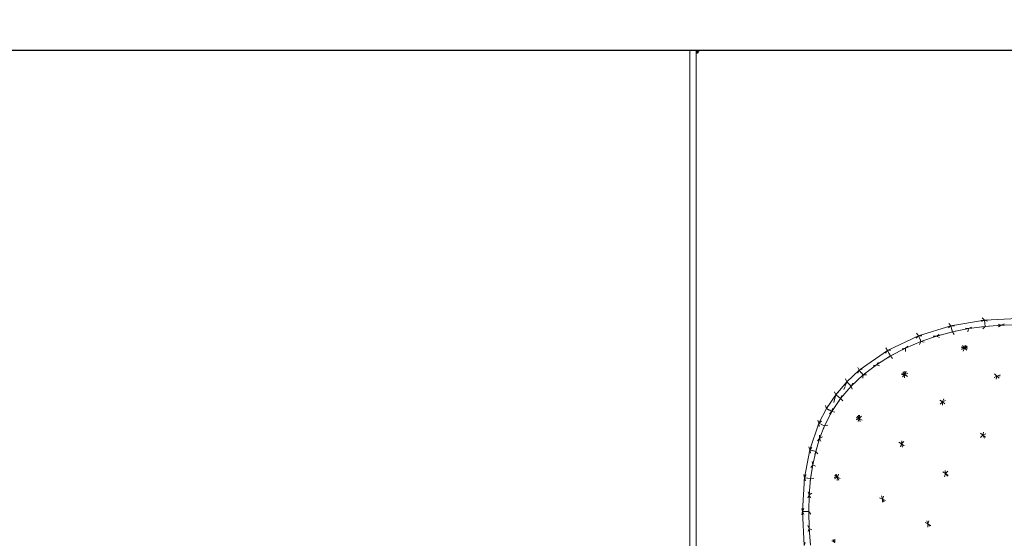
# Model space of a CAD drawing. Header units: millimetres. Extents: x 1700 to 4670, y 990 to 3874.
# Tile 57 of 110: x 3180 to 3210, y 1843 to 1859. Entities that reach past the tile are written whole.
import ezdxf

# ---------------------------------------------------------------- set-up
doc = ezdxf.new("R2010")
doc.units = ezdxf.units.MM
doc.linetypes.add('Wipeout_Contour', pattern=[1000, 0, -1000])
for name, color, linetype in [('Nowe_210-A Pomieszczenia', 7, 'Continuous'), ('Nowe_320-W Umeblowanie', 252, 'Continuous'), ('Nowe_420-K Ściany', 7, 'Continuous')]:
    doc.layers.add(name, color=color, linetype=linetype)
doc.layers.add('Nowe_320-W Umeblowanie_Nr_pióra__2', color=252, linetype='Continuous', lineweight=13)
doc.layers.add('Nowe_420-K Ściany_Nr_pióra__27', color=7, linetype='Continuous', lineweight=25)

msp = doc.modelspace()

# ---------------------------------------------------------------- linework, layer by layer
at = {"layer": 'Nowe_210-A Pomieszczenia', "color": 252, "linetype": 'Continuous', "lineweight": 0, "flags": 128}
msp.add_lwpolyline([(3115.786, 1733.407), (3372.286, 1733.407), (3372.286, 1858.407), (3115.786, 1858.407)], close=True, dxfattribs=at)
at = {"layer": 'Nowe_320-W Umeblowanie', "color": 252, "linetype": 'Wipeout_Contour', "lineweight": 0, "ltscale": 45694.14364}
msp.add_line((3207.711, 1849.546), (3208.715, 1849.857), dxfattribs=at)
at = {"layer": 'Nowe_320-W Umeblowanie', "color": 252, "linetype": 'Wipeout_Contour', "lineweight": 0, "ltscale": 45808.266759}
for p, q in [((3208.715, 1849.857), (3207.712, 1849.546)), ((3208.266, 1849.533), (3208.715, 1849.857)), ((3207.712, 1849.546), (3208.266, 1849.533))]:
    msp.add_line(p, q, dxfattribs=at)
at = {"layer": 'Nowe_320-W Umeblowanie', "color": 252, "linetype": 'Wipeout_Contour', "lineweight": 0, "ltscale": 61086.640203}
for p, q in [((3208.715, 1849.857), (3208.266, 1849.533)), ((3208.726, 1849.811), (3208.715, 1849.857)), ((3208.266, 1849.533), (3208.76, 1849.667)), ((3208.76, 1849.667), (3208.726, 1849.811))]:
    msp.add_line(p, q, dxfattribs=at)
at = {"layer": 'Nowe_320-W Umeblowanie', "color": 252, "linetype": 'Wipeout_Contour', "lineweight": 0, "ltscale": 45706.811597}
msp.add_line((3208.715, 1849.857), (3209.751, 1850.033), dxfattribs=at)
at = {"layer": 'Nowe_320-W Umeblowanie', "color": 252, "linetype": 'Wipeout_Contour', "lineweight": 0, "ltscale": 61094.18514}
for p, q in [((3208.715, 1849.857), (3208.726, 1849.811)), ((3209.263, 1849.769), (3208.715, 1849.857)), ((3208.726, 1849.811), (3208.76, 1849.667)), ((3208.76, 1849.667), (3209.263, 1849.769))]:
    msp.add_line(p, q, dxfattribs=at)
at = {"layer": 'Nowe_320-W Umeblowanie', "color": 252, "linetype": 'Wipeout_Contour', "lineweight": 0, "ltscale": 45826.97727}
for p, q in [((3209.751, 1850.033), (3208.716, 1849.857)), ((3208.716, 1849.857), (3209.263, 1849.769)), ((3209.263, 1849.769), (3209.751, 1850.033))]:
    msp.add_line(p, q, dxfattribs=at)
at = {"layer": 'Nowe_320-W Umeblowanie', "color": 252, "linetype": 'Wipeout_Contour', "lineweight": 0, "ltscale": 45876.097252}
for p, q in [((3210.781, 1849.891), (3209.133, 1849.163)), ((3209.133, 1849.163), (3213.077, 1849.303))]:
    msp.add_line(p, q, dxfattribs=at)
at = {"layer": 'Nowe_320-W Umeblowanie', "color": 252, "linetype": 'Wipeout_Contour', "lineweight": 0, "ltscale": 45850.072212}
for p, q in [((3209.133, 1849.163), (3210.781, 1849.891)), ((3210.276, 1849.878), (3209.133, 1849.163)), ((3210.781, 1849.891), (3210.276, 1849.878))]:
    msp.add_line(p, q, dxfattribs=at)
at = {"layer": 'Nowe_320-W Umeblowanie', "color": 252, "linetype": 'Wipeout_Contour', "lineweight": 0, "ltscale": 45842.728991}
for p, q in [((3209.133, 1849.163), (3210.276, 1849.878)), ((3210.276, 1849.878), (3209.772, 1849.839)), ((3209.772, 1849.839), (3209.133, 1849.163))]:
    msp.add_line(p, q, dxfattribs=at)
at = {"layer": 'Nowe_320-W Umeblowanie', "color": 252, "linetype": 'Wipeout_Contour', "lineweight": 0, "ltscale": 45834.972743}
for p, q in [((3209.751, 1850.033), (3209.263, 1849.769)), ((3209.772, 1849.839), (3209.751, 1850.033)), ((3209.263, 1849.769), (3209.772, 1849.839))]:
    msp.add_line(p, q, dxfattribs=at)
at = {"layer": 'Nowe_320-W Umeblowanie', "color": 252, "linetype": 'Wipeout_Contour', "lineweight": 0, "ltscale": 45721.318943}
msp.add_line((3209.751, 1850.033), (3210.781, 1850.087), dxfattribs=at)
at = {"layer": 'Nowe_320-W Umeblowanie', "color": 252, "linetype": 'Wipeout_Contour', "lineweight": 0, "ltscale": 45842.859674}
for p, q in [((3209.751, 1850.033), (3209.772, 1849.839)), ((3210.276, 1849.878), (3209.751, 1850.033)), ((3209.772, 1849.839), (3210.276, 1849.878))]:
    msp.add_line(p, q, dxfattribs=at)
at = {"layer": 'Nowe_320-W Umeblowanie', "color": 252, "linetype": 'Wipeout_Contour', "lineweight": 0, "ltscale": 45848.376754}
for p, q in [((3210.781, 1850.087), (3209.752, 1850.034)), ((3209.752, 1850.034), (3210.276, 1849.878)), ((3210.276, 1849.878), (3210.781, 1850.087))]:
    msp.add_line(p, q, dxfattribs=at)
at = {"layer": 'Nowe_320-W Umeblowanie', "color": 252, "linetype": 'Wipeout_Contour', "lineweight": 0, "ltscale": 45857.292576}
for p, q in [((3210.781, 1850.087), (3210.276, 1849.878)), ((3210.276, 1849.878), (3210.781, 1849.891))]:
    msp.add_line(p, q, dxfattribs=at)
at = {"layer": 'Nowe_320-W Umeblowanie', "color": 252, "linetype": 'Wipeout_Contour', "lineweight": 0, "ltscale": 45683.826535}
msp.add_line((3206.746, 1849.088), (3207.711, 1849.546), dxfattribs=at)
at = {"layer": 'Nowe_320-W Umeblowanie', "color": 252, "linetype": 'Wipeout_Contour', "lineweight": 0, "ltscale": 45792.79185}
for p, q in [((3207.711, 1849.546), (3206.747, 1849.088)), ((3207.303, 1849.16), (3207.711, 1849.546)), ((3206.747, 1849.088), (3207.303, 1849.16))]:
    msp.add_line(p, q, dxfattribs=at)
at = {"layer": 'Nowe_320-W Umeblowanie', "color": 252, "linetype": 'Wipeout_Contour', "lineweight": 0, "ltscale": 45798.569419}
for p, q in [((3207.711, 1849.546), (3207.303, 1849.16)), ((3207.782, 1849.365), (3207.711, 1849.546)), ((3207.303, 1849.16), (3207.782, 1849.365))]:
    msp.add_line(p, q, dxfattribs=at)
at = {"layer": 'Nowe_320-W Umeblowanie', "color": 252, "linetype": 'Wipeout_Contour', "lineweight": 0, "ltscale": 61070.537449}
for p, q in [((3207.711, 1849.546), (3207.729, 1849.5)), ((3208.266, 1849.533), (3207.711, 1849.546)), ((3207.729, 1849.5), (3207.782, 1849.365)), ((3207.782, 1849.365), (3208.266, 1849.533))]:
    msp.add_line(p, q, dxfattribs=at)
at = {"layer": 'Nowe_320-W Umeblowanie', "color": 252, "linetype": 'Wipeout_Contour', "lineweight": 0, "ltscale": 45822.777604}
for p, q in [((3208.76, 1849.667), (3208.266, 1849.533)), ((3209.133, 1849.163), (3208.76, 1849.667)), ((3208.266, 1849.533), (3209.133, 1849.163))]:
    msp.add_line(p, q, dxfattribs=at)
at = {"layer": 'Nowe_320-W Umeblowanie', "color": 252, "linetype": 'Wipeout_Contour', "lineweight": 0, "ltscale": 45828.79389}
for p, q in [((3209.263, 1849.769), (3208.76, 1849.667)), ((3208.76, 1849.667), (3209.133, 1849.163)), ((3209.133, 1849.163), (3209.263, 1849.769))]:
    msp.add_line(p, q, dxfattribs=at)
at = {"layer": 'Nowe_320-W Umeblowanie', "color": 252, "linetype": 'Wipeout_Contour', "lineweight": 0, "ltscale": 45835.900984}
for p, q in [((3209.133, 1849.163), (3209.772, 1849.839)), ((3209.263, 1849.769), (3209.133, 1849.163)), ((3209.772, 1849.839), (3209.263, 1849.769))]:
    msp.add_line(p, q, dxfattribs=at)
at = {"layer": 'Nowe_320-W Umeblowanie', "color": 252, "linetype": 'Wipeout_Contour', "lineweight": 0, "ltscale": 45817.276255}
for p, q in [((3207.782, 1849.365), (3207.282, 1848.346)), ((3209.133, 1849.163), (3207.782, 1849.365)), ((3207.282, 1848.346), (3209.133, 1849.163))]:
    msp.add_line(p, q, dxfattribs=at)
at = {"layer": 'Nowe_320-W Umeblowanie', "color": 252, "linetype": 'Wipeout_Contour', "lineweight": 0, "ltscale": 45803.341014}
for p, q in [((3207.282, 1848.346), (3207.782, 1849.365)), ((3207.782, 1849.365), (3207.303, 1849.16)), ((3207.303, 1849.16), (3207.282, 1848.346))]:
    msp.add_line(p, q, dxfattribs=at)
at = {"layer": 'Nowe_320-W Umeblowanie', "color": 252, "linetype": 'Wipeout_Contour', "lineweight": 0, "ltscale": 45817.420231}
for p, q in [((3208.266, 1849.533), (3207.782, 1849.365)), ((3207.782, 1849.365), (3209.133, 1849.163)), ((3209.133, 1849.163), (3208.266, 1849.533))]:
    msp.add_line(p, q, dxfattribs=at)
at = {"layer": 'Nowe_320-W Umeblowanie', "color": 252, "linetype": 'Wipeout_Contour', "lineweight": 0, "ltscale": 45880.952319}
for p, q in [((3213.077, 1849.303), (3209.133, 1849.163)), ((3210.142, 1848.299), (3213.077, 1849.303)), ((3209.133, 1849.163), (3210.142, 1848.299))]:
    msp.add_line(p, q, dxfattribs=at)
at = {"layer": 'Nowe_320-W Umeblowanie', "color": 252, "linetype": 'Wipeout_Contour', "lineweight": 0, "ltscale": 45921.413759}
for p, q in [((3213.077, 1849.303), (3210.142, 1848.299)), ((3210.142, 1848.299), (3213.797, 1848.471))]:
    msp.add_line(p, q, dxfattribs=at)
at = {"layer": 'Nowe_320-W Umeblowanie', "color": 252, "linetype": 'Wipeout_Contour', "lineweight": 0, "ltscale": 45676.399209}
msp.add_line((3205.869, 1848.477), (3206.746, 1849.088), dxfattribs=at)
at = {"layer": 'Nowe_320-W Umeblowanie', "color": 252, "linetype": 'Wipeout_Contour', "lineweight": 0, "ltscale": 45781.605131}
for p, q in [((3206.745, 1849.087), (3205.87, 1848.478)), ((3206.403, 1848.644), (3206.745, 1849.087)), ((3205.87, 1848.478), (3206.403, 1848.644))]:
    msp.add_line(p, q, dxfattribs=at)
at = {"layer": 'Nowe_320-W Umeblowanie', "color": 252, "linetype": 'Wipeout_Contour', "lineweight": 0, "ltscale": 45785.939196}
for p, q in [((3206.745, 1849.087), (3206.403, 1848.644)), ((3206.842, 1848.92), (3206.745, 1849.087)), ((3206.403, 1848.644), (3206.842, 1848.92))]:
    msp.add_line(p, q, dxfattribs=at)
at = {"layer": 'Nowe_320-W Umeblowanie', "color": 252, "linetype": 'Wipeout_Contour', "lineweight": 0, "ltscale": 45790.025017}
for p, q in [((3207.303, 1849.16), (3206.746, 1849.088)), ((3206.746, 1849.088), (3206.842, 1848.92)), ((3206.842, 1848.92), (3207.303, 1849.16))]:
    msp.add_line(p, q, dxfattribs=at)
at = {"layer": 'Nowe_320-W Umeblowanie', "color": 252, "linetype": 'Wipeout_Contour', "lineweight": 0, "ltscale": 45798.269325}
for p, q in [((3207.303, 1849.16), (3206.842, 1848.92)), ((3207.282, 1848.346), (3207.303, 1849.16)), ((3206.842, 1848.92), (3207.282, 1848.346))]:
    msp.add_line(p, q, dxfattribs=at)
at = {"layer": 'Nowe_320-W Umeblowanie', "color": 252, "linetype": 'Wipeout_Contour', "lineweight": 0, "ltscale": 45834.246381}
for p, q in [((3209.133, 1849.163), (3207.282, 1848.346)), ((3208.452, 1847.495), (3209.133, 1849.163)), ((3207.282, 1848.346), (3208.452, 1847.495))]:
    msp.add_line(p, q, dxfattribs=at)
at = {"layer": 'Nowe_320-W Umeblowanie', "color": 252, "linetype": 'Wipeout_Contour', "lineweight": 0, "ltscale": 45856.817165}
for p, q in [((3209.133, 1849.163), (3208.452, 1847.495)), ((3210.142, 1848.299), (3209.133, 1849.163)), ((3208.452, 1847.495), (3210.142, 1848.299))]:
    msp.add_line(p, q, dxfattribs=at)
at = {"layer": 'Nowe_320-W Umeblowanie', "color": 252, "linetype": 'Wipeout_Contour', "lineweight": 0, "ltscale": 45780.773724}
for p, q in [((3206.403, 1848.644), (3205.869, 1848.478)), ((3205.993, 1848.331), (3206.403, 1848.644)), ((3205.869, 1848.478), (3205.993, 1848.331))]:
    msp.add_line(p, q, dxfattribs=at)
at = {"layer": 'Nowe_320-W Umeblowanie', "color": 252, "linetype": 'Wipeout_Contour', "lineweight": 0, "ltscale": 45792.712502}
for p, q in [((3206.403, 1848.644), (3205.993, 1848.331)), ((3207.282, 1848.346), (3206.403, 1848.644)), ((3205.993, 1848.331), (3207.282, 1848.346))]:
    msp.add_line(p, q, dxfattribs=at)
at = {"layer": 'Nowe_320-W Umeblowanie', "color": 252, "linetype": 'Wipeout_Contour', "lineweight": 0, "ltscale": 45795.077822}
for p, q in [((3206.842, 1848.92), (3206.403, 1848.644)), ((3206.403, 1848.644), (3207.282, 1848.346)), ((3207.282, 1848.346), (3206.842, 1848.92))]:
    msp.add_line(p, q, dxfattribs=at)
at = {"layer": 'Nowe_320-W Umeblowanie', "color": 252, "linetype": 'Wipeout_Contour', "lineweight": 0, "ltscale": 45672.79938}
msp.add_line((3205.485, 1848.118), (3205.869, 1848.477), dxfattribs=at)
at = {"layer": 'Nowe_320-W Umeblowanie', "color": 252, "linetype": 'Wipeout_Contour', "lineweight": 0, "ltscale": 45776.407741}
for p, q in [((3205.869, 1848.477), (3205.485, 1848.118)), ((3205.623, 1847.985), (3205.869, 1848.477)), ((3205.485, 1848.118), (3205.623, 1847.985))]:
    msp.add_line(p, q, dxfattribs=at)
at = {"layer": 'Nowe_320-W Umeblowanie', "color": 252, "linetype": 'Wipeout_Contour', "lineweight": 0, "ltscale": 45778.457759}
for p, q in [((3205.869, 1848.477), (3205.623, 1847.985)), ((3205.623, 1847.985), (3205.993, 1848.331)), ((3205.993, 1848.331), (3205.869, 1848.477))]:
    msp.add_line(p, q, dxfattribs=at)
at = {"layer": 'Nowe_320-W Umeblowanie', "color": 252, "linetype": 'Wipeout_Contour', "lineweight": 0, "ltscale": 45787.96301}
for p, q in [((3205.993, 1848.331), (3205.623, 1847.985)), ((3205.874, 1846.985), (3205.993, 1848.331)), ((3205.623, 1847.985), (3205.874, 1846.985))]:
    msp.add_line(p, q, dxfattribs=at)
at = {"layer": 'Nowe_320-W Umeblowanie', "color": 252, "linetype": 'Wipeout_Contour', "lineweight": 0, "ltscale": 45821.340913}
for p, q in [((3207.282, 1848.346), (3205.874, 1846.985)), ((3207.186, 1846.191), (3207.282, 1848.346)), ((3205.874, 1846.985), (3207.186, 1846.191))]:
    msp.add_line(p, q, dxfattribs=at)
at = {"layer": 'Nowe_320-W Umeblowanie', "color": 252, "linetype": 'Wipeout_Contour', "lineweight": 0, "ltscale": 45798.775577}
for p, q in [((3205.874, 1846.985), (3207.282, 1848.346)), ((3205.993, 1848.331), (3205.874, 1846.985)), ((3207.282, 1848.346), (3205.993, 1848.331))]:
    msp.add_line(p, q, dxfattribs=at)
at = {"layer": 'Nowe_320-W Umeblowanie', "color": 252, "linetype": 'Wipeout_Contour', "lineweight": 0, "ltscale": 45838.489858}
for p, q in [((3207.282, 1848.346), (3207.186, 1846.191)), ((3208.452, 1847.495), (3207.282, 1848.346)), ((3207.186, 1846.191), (3208.452, 1847.495))]:
    msp.add_line(p, q, dxfattribs=at)
at = {"layer": 'Nowe_320-W Umeblowanie', "color": 252, "linetype": 'Wipeout_Contour', "lineweight": 0, "ltscale": 45920.618945}
for p, q in [((3213.797, 1848.471), (3210.142, 1848.299)), ((3210.142, 1848.299), (3211.249, 1847.192))]:
    msp.add_line(p, q, dxfattribs=at)
at = {"layer": 'Nowe_320-W Umeblowanie', "color": 252, "linetype": 'Wipeout_Contour', "lineweight": 0, "ltscale": 45672.020843}
msp.add_line((3205.142, 1847.719), (3205.485, 1848.118), dxfattribs=at)
at = {"layer": 'Nowe_320-W Umeblowanie', "color": 252, "linetype": 'Wipeout_Contour', "lineweight": 0, "ltscale": 61033.330881}
for p, q in [((3205.485, 1848.118), (3205.142, 1847.719)), ((3205.439, 1847.996), (3205.485, 1848.118)), ((3205.142, 1847.719), (3205.294, 1847.603)), ((3205.294, 1847.603), (3205.439, 1847.996))]:
    msp.add_line(p, q, dxfattribs=at)
at = {"layer": 'Nowe_320-W Umeblowanie', "color": 252, "linetype": 'Wipeout_Contour', "lineweight": 0, "ltscale": 61035.337638}
for p, q in [((3205.485, 1848.118), (3205.432, 1847.976)), ((3205.623, 1847.985), (3205.485, 1848.118)), ((3205.294, 1847.603), (3205.623, 1847.985)), ((3205.432, 1847.976), (3205.294, 1847.603))]:
    msp.add_line(p, q, dxfattribs=at)
at = {"layer": 'Nowe_320-W Umeblowanie', "color": 252, "linetype": 'Wipeout_Contour', "lineweight": 0, "ltscale": 45878.093132}
for p, q in [((3210.142, 1848.299), (3208.452, 1847.495)), ((3209.704, 1846.46), (3210.142, 1848.299)), ((3208.452, 1847.495), (3209.704, 1846.46))]:
    msp.add_line(p, q, dxfattribs=at)
at = {"layer": 'Nowe_320-W Umeblowanie', "color": 252, "linetype": 'Wipeout_Contour', "lineweight": 0, "ltscale": 45902.071853}
for p, q in [((3210.142, 1848.299), (3209.704, 1846.46)), ((3211.249, 1847.192), (3210.142, 1848.299)), ((3209.704, 1846.46), (3211.249, 1847.192))]:
    msp.add_line(p, q, dxfattribs=at)
at = {"layer": 'Nowe_320-W Umeblowanie', "color": 252, "linetype": 'Wipeout_Contour', "lineweight": 0, "ltscale": 45672.430563}
msp.add_line((3204.856, 1847.292), (3205.142, 1847.719), dxfattribs=at)
at = {"layer": 'Nowe_320-W Umeblowanie', "color": 252, "linetype": 'Wipeout_Contour', "lineweight": 0, "ltscale": 61034.309587}
for p, q in [((3205.142, 1847.719), (3204.856, 1847.292)), ((3205.108, 1847.574), (3205.142, 1847.719)), ((3205.021, 1847.196), (3205.108, 1847.574)), ((3204.856, 1847.292), (3205.021, 1847.196))]:
    msp.add_line(p, q, dxfattribs=at)
at = {"layer": 'Nowe_320-W Umeblowanie', "color": 252, "linetype": 'Wipeout_Contour', "lineweight": 0, "ltscale": 61035.854923}
for p, q in [((3205.142, 1847.719), (3205.108, 1847.574)), ((3205.294, 1847.603), (3205.142, 1847.719)), ((3205.021, 1847.196), (3205.294, 1847.603)), ((3205.108, 1847.574), (3205.021, 1847.196))]:
    msp.add_line(p, q, dxfattribs=at)
at = {"layer": 'Nowe_320-W Umeblowanie', "color": 252, "linetype": 'Wipeout_Contour', "lineweight": 0, "ltscale": 45787.37438}
for p, q in [((3205.623, 1847.985), (3205.294, 1847.603)), ((3205.874, 1846.985), (3205.623, 1847.985)), ((3205.294, 1847.603), (3205.874, 1846.985))]:
    msp.add_line(p, q, dxfattribs=at)
at = {"layer": 'Nowe_320-W Umeblowanie', "color": 252, "linetype": 'Wipeout_Contour', "lineweight": 0, "ltscale": 45788.131164}
for p, q in [((3205.294, 1847.603), (3205.021, 1847.196)), ((3205.874, 1846.985), (3205.294, 1847.603)), ((3205.021, 1847.196), (3205.874, 1846.985))]:
    msp.add_line(p, q, dxfattribs=at)
at = {"layer": 'Nowe_320-W Umeblowanie', "color": 252, "linetype": 'Wipeout_Contour', "lineweight": 0, "ltscale": 45867.25902}
for p, q in [((3208.452, 1847.495), (3207.186, 1846.191)), ((3208.544, 1845.27), (3208.452, 1847.495)), ((3207.186, 1846.191), (3208.544, 1845.27))]:
    msp.add_line(p, q, dxfattribs=at)
at = {"layer": 'Nowe_320-W Umeblowanie', "color": 252, "linetype": 'Wipeout_Contour', "lineweight": 0, "ltscale": 45885.558552}
for p, q in [((3208.452, 1847.495), (3208.544, 1845.27)), ((3209.704, 1846.46), (3208.452, 1847.495)), ((3208.544, 1845.27), (3209.704, 1846.46))]:
    msp.add_line(p, q, dxfattribs=at)
at = {"layer": 'Nowe_320-W Umeblowanie', "color": 252, "linetype": 'Wipeout_Contour', "lineweight": 0, "ltscale": 45674.05213}
msp.add_line((3204.622, 1846.834), (3204.856, 1847.292), dxfattribs=at)
at = {"layer": 'Nowe_320-W Umeblowanie', "color": 252, "linetype": 'Wipeout_Contour', "lineweight": 0, "ltscale": 45781.011847}
for p, q in [((3205.021, 1847.196), (3204.622, 1846.835)), ((3204.797, 1846.757), (3205.021, 1847.196)), ((3204.622, 1846.835), (3204.797, 1846.757))]:
    msp.add_line(p, q, dxfattribs=at)
at = {"layer": 'Nowe_320-W Umeblowanie', "color": 252, "linetype": 'Wipeout_Contour', "lineweight": 0, "ltscale": 45777.559615}
for p, q in [((3204.856, 1847.292), (3204.623, 1846.835)), ((3204.623, 1846.835), (3205.021, 1847.196)), ((3205.021, 1847.196), (3204.856, 1847.292))]:
    msp.add_line(p, q, dxfattribs=at)
at = {"layer": 'Nowe_320-W Umeblowanie', "color": 252, "linetype": 'Wipeout_Contour', "lineweight": 0, "ltscale": 45789.660237}
for p, q in [((3205.021, 1847.196), (3204.797, 1846.757)), ((3205.874, 1846.985), (3205.021, 1847.196)), ((3204.797, 1846.757), (3205.874, 1846.985))]:
    msp.add_line(p, q, dxfattribs=at)
at = {"layer": 'Nowe_320-W Umeblowanie', "color": 252, "linetype": 'Wipeout_Contour', "lineweight": 0, "ltscale": 45943.405263}
for p, q in [((3211.249, 1847.192), (3209.704, 1846.46)), ((3209.704, 1846.46), (3212.317, 1844.367))]:
    msp.add_line(p, q, dxfattribs=at)
at = {"layer": 'Nowe_320-W Umeblowanie', "color": 252, "linetype": 'Wipeout_Contour', "lineweight": 0, "ltscale": 45784.091003}
for p, q in [((3204.622, 1846.835), (3204.336, 1846.006)), ((3204.643, 1846.364), (3204.622, 1846.835)), ((3204.336, 1846.006), (3204.643, 1846.364))]:
    msp.add_line(p, q, dxfattribs=at)
at = {"layer": 'Nowe_320-W Umeblowanie', "color": 252, "linetype": 'Wipeout_Contour', "lineweight": 0, "ltscale": 45678.235888}
msp.add_line((3204.336, 1846.006), (3204.622, 1846.834), dxfattribs=at)
at = {"layer": 'Nowe_320-W Umeblowanie', "color": 252, "linetype": 'Wipeout_Contour', "lineweight": 0, "ltscale": 45783.224692}
for p, q in [((3204.797, 1846.757), (3204.622, 1846.835)), ((3204.622, 1846.835), (3204.643, 1846.364)), ((3204.643, 1846.364), (3204.797, 1846.757))]:
    msp.add_line(p, q, dxfattribs=at)
at = {"layer": 'Nowe_320-W Umeblowanie', "color": 252, "linetype": 'Wipeout_Contour', "lineweight": 0, "ltscale": 45805.005077}
for p, q in [((3205.874, 1846.985), (3204.643, 1846.364)), ((3205.192, 1845.159), (3205.874, 1846.985)), ((3204.643, 1846.364), (3205.192, 1845.159))]:
    msp.add_line(p, q, dxfattribs=at)
at = {"layer": 'Nowe_320-W Umeblowanie', "color": 252, "linetype": 'Wipeout_Contour', "lineweight": 0, "ltscale": 45792.036691}
for p, q in [((3204.643, 1846.364), (3205.874, 1846.985)), ((3205.874, 1846.985), (3204.797, 1846.757)), ((3204.797, 1846.757), (3204.643, 1846.364))]:
    msp.add_line(p, q, dxfattribs=at)
at = {"layer": 'Nowe_320-W Umeblowanie', "color": 252, "linetype": 'Wipeout_Contour', "lineweight": 0, "ltscale": 45832.254307}
for p, q in [((3205.874, 1846.985), (3205.192, 1845.159)), ((3206.593, 1844.48), (3205.874, 1846.985)), ((3205.192, 1845.159), (3206.593, 1844.48))]:
    msp.add_line(p, q, dxfattribs=at)
at = {"layer": 'Nowe_320-W Umeblowanie', "color": 252, "linetype": 'Wipeout_Contour', "lineweight": 0, "ltscale": 45840.73583}
for p, q in [((3205.874, 1846.985), (3206.593, 1844.48)), ((3207.186, 1846.191), (3205.874, 1846.985)), ((3206.593, 1844.48), (3207.186, 1846.191))]:
    msp.add_line(p, q, dxfattribs=at)
at = {"layer": 'Nowe_320-W Umeblowanie', "color": 252, "linetype": 'Wipeout_Contour', "lineweight": 0, "ltscale": 45789.35057}
for p, q in [((3204.643, 1846.364), (3204.336, 1846.006)), ((3204.521, 1845.958), (3204.643, 1846.364)), ((3204.336, 1846.006), (3204.521, 1845.958))]:
    msp.add_line(p, q, dxfattribs=at)
at = {"layer": 'Nowe_320-W Umeblowanie', "color": 252, "linetype": 'Wipeout_Contour', "lineweight": 0, "ltscale": 45801.320528}
for p, q in [((3204.643, 1846.364), (3204.521, 1845.958)), ((3205.192, 1845.159), (3204.643, 1846.364)), ((3204.521, 1845.958), (3205.192, 1845.159))]:
    msp.add_line(p, q, dxfattribs=at)
at = {"layer": 'Nowe_320-W Umeblowanie', "color": 252, "linetype": 'Wipeout_Contour', "lineweight": 0, "ltscale": 45878.332005}
for p, q in [((3207.186, 1846.191), (3206.593, 1844.48)), ((3208, 1843.708), (3207.186, 1846.191)), ((3206.593, 1844.48), (3208, 1843.708))]:
    msp.add_line(p, q, dxfattribs=at)
at = {"layer": 'Nowe_320-W Umeblowanie', "color": 252, "linetype": 'Wipeout_Contour', "lineweight": 0, "ltscale": 45888.00069}
for p, q in [((3207.186, 1846.191), (3208, 1843.708)), ((3208.544, 1845.27), (3207.186, 1846.191)), ((3208, 1843.708), (3208.544, 1845.27))]:
    msp.add_line(p, q, dxfattribs=at)
at = {"layer": 'Nowe_320-W Umeblowanie', "color": 252, "linetype": 'Wipeout_Contour', "lineweight": 0, "ltscale": 45934.148393}
for p, q in [((3209.704, 1846.46), (3208.544, 1845.27)), ((3211.404, 1843.389), (3209.704, 1846.46)), ((3208.544, 1845.27), (3211.404, 1843.389))]:
    msp.add_line(p, q, dxfattribs=at)
at = {"layer": 'Nowe_320-W Umeblowanie', "color": 252, "linetype": 'Wipeout_Contour', "lineweight": 0, "ltscale": 45969.003238}
for p, q in [((3212.317, 1844.367), (3209.704, 1846.46)), ((3209.704, 1846.46), (3211.404, 1843.389))]:
    msp.add_line(p, q, dxfattribs=at)
at = {"layer": 'Nowe_320-W Umeblowanie', "color": 252, "linetype": 'Wipeout_Contour', "lineweight": 0, "ltscale": 45685.535696}
msp.add_line((3204.174, 1845.144), (3204.336, 1846.006), dxfattribs=at)
at = {"layer": 'Nowe_320-W Umeblowanie', "color": 252, "linetype": 'Wipeout_Contour', "lineweight": 0, "ltscale": 45795.210025}
for p, q in [((3204.336, 1846.006), (3204.174, 1845.144)), ((3204.428, 1845.543), (3204.336, 1846.006)), ((3204.174, 1845.144), (3204.428, 1845.543))]:
    msp.add_line(p, q, dxfattribs=at)
at = {"layer": 'Nowe_320-W Umeblowanie', "color": 252, "linetype": 'Wipeout_Contour', "lineweight": 0, "ltscale": 45792.521015}
for p, q in [((3204.521, 1845.958), (3204.336, 1846.006)), ((3204.336, 1846.006), (3204.428, 1845.543)), ((3204.428, 1845.543), (3204.521, 1845.958))]:
    msp.add_line(p, q, dxfattribs=at)
at = {"layer": 'Nowe_320-W Umeblowanie', "color": 252, "linetype": 'Wipeout_Contour', "lineweight": 0, "ltscale": 45805.072229}
for p, q in [((3204.521, 1845.958), (3204.428, 1845.543)), ((3205.192, 1845.159), (3204.521, 1845.958)), ((3204.428, 1845.543), (3205.192, 1845.159))]:
    msp.add_line(p, q, dxfattribs=at)
at = {"layer": 'Nowe_320-W Umeblowanie', "color": 252, "linetype": 'Wipeout_Contour', "lineweight": 0, "ltscale": 45801.244982}
for p, q in [((3204.428, 1845.543), (3204.174, 1845.144)), ((3204.363, 1845.121), (3204.428, 1845.543)), ((3204.174, 1845.144), (3204.363, 1845.121))]:
    msp.add_line(p, q, dxfattribs=at)
at = {"layer": 'Nowe_320-W Umeblowanie', "color": 252, "linetype": 'Wipeout_Contour', "lineweight": 0, "ltscale": 45809.481714}
for p, q in [((3204.428, 1845.543), (3204.363, 1845.121)), ((3205.192, 1845.159), (3204.428, 1845.543)), ((3204.363, 1845.121), (3205.192, 1845.159))]:
    msp.add_line(p, q, dxfattribs=at)
at = {"layer": 'Nowe_320-W Umeblowanie', "color": 252, "linetype": 'Wipeout_Contour', "lineweight": 0, "ltscale": 45943.591778}
for p, q in [((3208.544, 1845.27), (3208, 1843.708)), ((3210.984, 1842.124), (3208.544, 1845.27)), ((3208, 1843.708), (3210.984, 1842.124))]:
    msp.add_line(p, q, dxfattribs=at)
at = {"layer": 'Nowe_320-W Umeblowanie', "color": 252, "linetype": 'Wipeout_Contour', "lineweight": 0, "ltscale": 45971.412733}
for p, q in [((3211.404, 1843.389), (3208.544, 1845.27)), ((3208.544, 1845.27), (3210.984, 1842.124))]:
    msp.add_line(p, q, dxfattribs=at)
at = {"layer": 'Nowe_320-W Umeblowanie', "color": 252, "linetype": 'Wipeout_Contour', "lineweight": 0, "ltscale": 45696.00843}
msp.add_line((3204.111, 1844.09), (3204.174, 1845.144), dxfattribs=at)
at = {"layer": 'Nowe_320-W Umeblowanie', "color": 252, "linetype": 'Wipeout_Contour', "lineweight": 0, "ltscale": 45811.064497}
for p, q in [((3204.174, 1845.144), (3204.111, 1844.09)), ((3204.317, 1844.607), (3204.174, 1845.144)), ((3204.111, 1844.09), (3204.317, 1844.607))]:
    msp.add_line(p, q, dxfattribs=at)
at = {"layer": 'Nowe_320-W Umeblowanie', "color": 252, "linetype": 'Wipeout_Contour', "lineweight": 0, "ltscale": 45805.774983}
for p, q in [((3204.174, 1845.144), (3204.317, 1844.607)), ((3204.363, 1845.121), (3204.174, 1845.144)), ((3204.317, 1844.607), (3204.363, 1845.121))]:
    msp.add_line(p, q, dxfattribs=at)
at = {"layer": 'Nowe_320-W Umeblowanie', "color": 252, "linetype": 'Wipeout_Contour', "lineweight": 0, "ltscale": 45831.986672}
for p, q in [((3205.192, 1845.159), (3204.317, 1844.607)), ((3205.112, 1843.136), (3205.192, 1845.159)), ((3204.317, 1844.607), (3205.112, 1843.136))]:
    msp.add_line(p, q, dxfattribs=at)
at = {"layer": 'Nowe_320-W Umeblowanie', "color": 252, "linetype": 'Wipeout_Contour', "lineweight": 0, "ltscale": 45814.080962}
for p, q in [((3204.317, 1844.607), (3205.192, 1845.159)), ((3204.363, 1845.121), (3204.317, 1844.607)), ((3205.192, 1845.159), (3204.363, 1845.121))]:
    msp.add_line(p, q, dxfattribs=at)
at = {"layer": 'Nowe_320-W Umeblowanie', "color": 252, "linetype": 'Wipeout_Contour', "lineweight": 0, "ltscale": 45862.944375}
for p, q in [((3205.192, 1845.159), (3205.112, 1843.136)), ((3206.547, 1842.6), (3205.192, 1845.159))]:
    msp.add_line(p, q, dxfattribs=at)
at = {"layer": 'Nowe_320-W Umeblowanie', "color": 252, "linetype": 'Wipeout_Contour', "lineweight": 0, "ltscale": 45864.726011}
for p, q in [((3206.593, 1844.48), (3205.192, 1845.159)), ((3205.192, 1845.159), (3206.547, 1842.6)), ((3206.547, 1842.6), (3206.593, 1844.48))]:
    msp.add_line(p, q, dxfattribs=at)
at = {"layer": 'Nowe_320-W Umeblowanie', "color": 252, "linetype": 'Wipeout_Contour', "lineweight": 0, "ltscale": 45818.62034}
for p, q in [((3204.317, 1844.607), (3204.111, 1844.09)), ((3204.303, 1844.09), (3204.317, 1844.607)), ((3204.111, 1844.09), (3204.303, 1844.09))]:
    msp.add_line(p, q, dxfattribs=at)
at = {"layer": 'Nowe_320-W Umeblowanie', "color": 252, "linetype": 'Wipeout_Contour', "lineweight": 0, "ltscale": 45832.704067}
for p, q in [((3204.317, 1844.607), (3204.303, 1844.09)), ((3205.112, 1843.136), (3204.317, 1844.607)), ((3204.303, 1844.09), (3205.112, 1843.136))]:
    msp.add_line(p, q, dxfattribs=at)
at = {"layer": 'Nowe_320-W Umeblowanie', "color": 252, "linetype": 'Wipeout_Contour', "lineweight": 0, "ltscale": 45907.261334}
for p, q in [((3206.593, 1844.48), (3206.547, 1842.6)), ((3207.956, 1841.99), (3206.593, 1844.48))]:
    msp.add_line(p, q, dxfattribs=at)
at = {"layer": 'Nowe_320-W Umeblowanie', "color": 252, "linetype": 'Wipeout_Contour', "lineweight": 0, "ltscale": 45910.381431}
for p, q in [((3206.593, 1844.48), (3207.956, 1841.99)), ((3208, 1843.708), (3206.593, 1844.48)), ((3207.956, 1841.99), (3208, 1843.708))]:
    msp.add_line(p, q, dxfattribs=at)
at = {"layer": 'Nowe_320-W Umeblowanie', "color": 252, "linetype": 'Wipeout_Contour', "lineweight": 0, "ltscale": 45907.257414}
for p, q in [((3204.111, 1844.09), (3200.817, 1827.415)), ((3204.167, 1843.035), (3204.111, 1844.09))]:
    msp.add_line(p, q, dxfattribs=at)
at = {"layer": 'Nowe_320-W Umeblowanie', "color": 252, "linetype": 'Wipeout_Contour', "lineweight": 0, "ltscale": 45784.585477}
msp.add_line((3200.817, 1827.415), (3204.111, 1844.09), dxfattribs=at)
at = {"layer": 'Nowe_320-W Umeblowanie', "color": 252, "linetype": 'Wipeout_Contour', "lineweight": 0, "ltscale": 45824.596127}
for p, q in [((3204.111, 1844.09), (3204.318, 1843.572)), ((3204.303, 1844.09), (3204.111, 1844.09)), ((3204.318, 1843.572), (3204.303, 1844.09))]:
    msp.add_line(p, q, dxfattribs=at)
at = {"layer": 'Nowe_320-W Umeblowanie', "color": 252, "linetype": 'Wipeout_Contour', "lineweight": 0, "ltscale": 45831.110057}
for p, q in [((3204.111, 1844.09), (3204.167, 1843.035)), ((3204.318, 1843.572), (3204.111, 1844.09)), ((3204.167, 1843.035), (3204.318, 1843.572))]:
    msp.add_line(p, q, dxfattribs=at)
at = {"layer": 'Nowe_320-W Umeblowanie', "color": 252, "linetype": 'Wipeout_Contour', "lineweight": 0, "ltscale": 45839.438512}
for p, q in [((3204.303, 1844.09), (3204.318, 1843.572)), ((3205.112, 1843.136), (3204.303, 1844.09)), ((3204.318, 1843.572), (3205.112, 1843.136))]:
    msp.add_line(p, q, dxfattribs=at)
at = {"layer": 'Nowe_320-W Umeblowanie', "color": 252, "linetype": 'Wipeout_Contour', "lineweight": 0, "ltscale": 45839.529789}
for p, q in [((3204.318, 1843.572), (3204.167, 1843.035)), ((3204.359, 1843.055), (3204.318, 1843.572))]:
    msp.add_line(p, q, dxfattribs=at)
at = {"layer": 'Nowe_320-W Umeblowanie', "color": 252, "linetype": 'Wipeout_Contour', "lineweight": 0, "ltscale": 45846.644281}
for p, q in [((3204.318, 1843.572), (3204.359, 1843.055)), ((3205.112, 1843.136), (3204.318, 1843.572))]:
    msp.add_line(p, q, dxfattribs=at)
at = {"layer": 'Nowe_320-W Umeblowanie', "color": 252, "linetype": 'Wipeout_Contour', "lineweight": 0, "ltscale": 45968.790636}
for p, q in [((3208, 1843.708), (3207.956, 1841.99)), ((3210.961, 1840.739), (3208, 1843.708))]:
    msp.add_line(p, q, dxfattribs=at)
at = {"layer": 'Nowe_320-W Umeblowanie', "color": 252, "linetype": 'Wipeout_Contour', "lineweight": 0, "ltscale": 45990.485822}
for p, q in [((3210.984, 1842.124), (3208, 1843.708)), ((3208, 1843.708), (3210.961, 1840.739))]:
    msp.add_line(p, q, dxfattribs=at)
at = {"layer": 'Nowe_320-W Umeblowanie_Nr_pióra__2', "color": 252, "linetype": 'Continuous', "lineweight": 13}
for p, q in [((3208.715, 1849.857), (3207.711, 1849.546)), ((3208.715, 1849.857), (3207.711, 1849.546)), ((3209.751, 1850.033), (3208.715, 1849.857)), ((3209.751, 1850.033), (3208.715, 1849.857)), ((3210.781, 1850.087), (3209.751, 1850.033)), ((3210.781, 1850.087), (3209.751, 1850.033)), ((3210.276, 1849.878), (3209.772, 1849.839)), ((3210.276, 1849.878), (3209.772, 1849.839)), ((3210.781, 1849.891), (3210.276, 1849.878)), ((3210.781, 1849.891), (3210.276, 1849.878)), ((3207.711, 1849.546), (3206.746, 1849.088)), ((3207.711, 1849.546), (3206.746, 1849.088)), ((3208.76, 1849.667), (3208.266, 1849.533)), ((3208.76, 1849.667), (3208.266, 1849.533)), ((3209.263, 1849.769), (3208.76, 1849.667)), ((3209.263, 1849.769), (3208.76, 1849.667)), ((3209.772, 1849.839), (3209.263, 1849.769)), ((3209.772, 1849.839), (3209.263, 1849.769)), ((3207.782, 1849.365), (3207.303, 1849.16)), ((3207.782, 1849.365), (3207.303, 1849.16)), ((3208.266, 1849.533), (3207.782, 1849.365)), ((3208.266, 1849.533), (3207.782, 1849.365)), ((3206.746, 1849.088), (3205.869, 1848.477)), ((3206.746, 1849.088), (3205.869, 1848.477)), ((3207.303, 1849.16), (3206.842, 1848.92)), ((3207.303, 1849.16), (3206.842, 1848.92)), ((3206.403, 1848.644), (3205.993, 1848.331)), ((3206.403, 1848.644), (3205.993, 1848.331)), ((3206.842, 1848.92), (3206.403, 1848.644)), ((3206.842, 1848.92), (3206.403, 1848.644)), ((3205.869, 1848.477), (3205.485, 1848.118)), ((3205.869, 1848.477), (3205.485, 1848.118)), ((3205.993, 1848.331), (3205.623, 1847.985)), ((3205.993, 1848.331), (3205.623, 1847.985)), ((3205.485, 1848.118), (3205.142, 1847.719)), ((3205.485, 1848.118), (3205.142, 1847.719)), ((3205.142, 1847.719), (3204.856, 1847.292)), ((3205.142, 1847.719), (3204.856, 1847.292)), ((3205.623, 1847.985), (3205.294, 1847.603)), ((3205.623, 1847.985), (3205.294, 1847.603)), ((3205.294, 1847.603), (3205.021, 1847.196)), ((3205.294, 1847.603), (3205.021, 1847.196)), ((3204.856, 1847.292), (3204.622, 1846.834)), ((3204.856, 1847.292), (3204.622, 1846.834)), ((3205.021, 1847.196), (3204.797, 1846.757)), ((3205.021, 1847.196), (3204.797, 1846.757)), ((3204.622, 1846.834), (3204.336, 1846.006)), ((3204.622, 1846.834), (3204.336, 1846.006)), ((3204.797, 1846.757), (3204.643, 1846.364)), ((3204.797, 1846.757), (3204.643, 1846.364)), ((3204.643, 1846.364), (3204.521, 1845.958)), ((3204.643, 1846.364), (3204.521, 1845.958)), ((3204.336, 1846.006), (3204.174, 1845.144)), ((3204.336, 1846.006), (3204.174, 1845.144)), ((3204.521, 1845.958), (3204.428, 1845.543)), ((3204.521, 1845.958), (3204.428, 1845.543)), ((3204.428, 1845.543), (3204.363, 1845.121)), ((3204.428, 1845.543), (3204.363, 1845.121)), ((3204.174, 1845.144), (3204.111, 1844.09)), ((3204.174, 1845.144), (3204.111, 1844.09)), ((3204.363, 1845.121), (3204.317, 1844.607)), ((3204.363, 1845.121), (3204.317, 1844.607)), ((3204.317, 1844.607), (3204.303, 1844.09)), ((3204.317, 1844.607), (3204.303, 1844.09)), ((3204.111, 1844.09), (3204.167, 1843.035)), ((3204.111, 1844.09), (3204.111, 1844.09)), ((3204.111, 1844.09), (3204.167, 1843.035)), ((3204.111, 1844.09), (3204.111, 1844.09)), ((3204.303, 1844.09), (3204.318, 1843.572)), ((3204.303, 1844.09), (3204.318, 1843.572)), ((3204.318, 1843.572), (3204.359, 1843.055)), ((3204.318, 1843.572), (3204.359, 1843.055))]:
    msp.add_line(p, q, dxfattribs=at)

# ---------------------------------------------------------------- next in the draw order: wipeouts: each hides what was drawn before it
at = {"color": 252, "linetype": 'Wipeout_Contour', "lineweight": 0, "ltscale": 59351.679518}
msp.add_wipeout([(3073.786, 1887.407), (3073.786, 1858.407), (3265.786, 1858.407), (3265.786, 1887.407)], dxfattribs=at).dxf.layer = 'Nowe_420-K Ściany'

# ---------------------------------------------------------------- next in the draw order: linework, layer by layer
at = {"layer": 'Nowe_320-W Umeblowanie', "color": 252, "linetype": 'Wipeout_Contour', "lineweight": 0, "ltscale": 45664.694651}
for p, q in [((3200.617, 1858.407), (3200.617, 1827.415)), ((3200.617, 1827.415), (3200.817, 1858.407)), ((3200.817, 1858.407), (3200.617, 1858.407))]:
    msp.add_line(p, q, dxfattribs=at)
at = {"layer": 'Nowe_320-W Umeblowanie', "color": 252, "linetype": 'Wipeout_Contour', "lineweight": 0, "ltscale": 45864.490014}
for p, q in [((3200.817, 1858.407), (3200.617, 1827.415)), ((3200.817, 1827.415), (3200.817, 1858.407))]:
    msp.add_line(p, q, dxfattribs=at)
at = {"layer": 'Nowe_320-W Umeblowanie', "color": 252, "linetype": 'Wipeout_Contour', "lineweight": 0, "ltscale": 45685.535696}
for p, q in [((3204.336, 1846.006), (3200.817, 1858.407)), ((3200.817, 1858.407), (3204.174, 1845.144))]:
    msp.add_line(p, q, dxfattribs=at)
at = {"layer": 'Nowe_320-W Umeblowanie', "color": 252, "linetype": 'Wipeout_Contour', "lineweight": 0, "ltscale": 45678.235888}
for p, q in [((3204.622, 1846.834), (3200.817, 1858.407)), ((3200.817, 1858.407), (3204.336, 1846.006))]:
    msp.add_line(p, q, dxfattribs=at)
at = {"layer": 'Nowe_320-W Umeblowanie', "color": 252, "linetype": 'Wipeout_Contour', "lineweight": 0, "ltscale": 45696.00843}
for p, q in [((3204.174, 1845.144), (3200.817, 1858.407)), ((3200.817, 1858.407), (3204.111, 1844.09))]:
    msp.add_line(p, q, dxfattribs=at)
at = {"layer": 'Nowe_320-W Umeblowanie', "color": 252, "linetype": 'Wipeout_Contour', "lineweight": 0, "ltscale": 45784.585477}
for p, q in [((3204.111, 1844.09), (3200.817, 1858.407)), ((3200.817, 1858.407), (3200.817, 1827.415))]:
    msp.add_line(p, q, dxfattribs=at)
at = {"layer": 'Nowe_320-W Umeblowanie', "color": 252, "linetype": 'Wipeout_Contour', "lineweight": 0, "ltscale": 45672.020843}
for p, q in [((3200.817, 1858.407), (3205.142, 1847.719)), ((3205.485, 1848.118), (3200.817, 1858.407))]:
    msp.add_line(p, q, dxfattribs=at)
at = {"layer": 'Nowe_320-W Umeblowanie', "color": 252, "linetype": 'Wipeout_Contour', "lineweight": 0, "ltscale": 45672.79938}
for p, q in [((3205.869, 1848.477), (3200.817, 1858.407)), ((3200.817, 1858.407), (3205.485, 1848.118))]:
    msp.add_line(p, q, dxfattribs=at)
at = {"layer": 'Nowe_320-W Umeblowanie', "color": 252, "linetype": 'Wipeout_Contour', "lineweight": 0, "ltscale": 45674.05213}
for p, q in [((3200.817, 1858.407), (3204.622, 1846.834)), ((3204.856, 1847.292), (3200.817, 1858.407))]:
    msp.add_line(p, q, dxfattribs=at)
at = {"layer": 'Nowe_320-W Umeblowanie', "color": 252, "linetype": 'Wipeout_Contour', "lineweight": 0, "ltscale": 45672.430563}
for p, q in [((3200.817, 1858.407), (3204.856, 1847.292)), ((3205.142, 1847.719), (3200.817, 1858.407))]:
    msp.add_line(p, q, dxfattribs=at)
at = {"layer": 'Nowe_320-W Umeblowanie', "color": 252, "linetype": 'Wipeout_Contour', "lineweight": 0, "ltscale": 45676.399209}
for p, q in [((3206.746, 1849.088), (3200.817, 1858.407)), ((3200.817, 1858.407), (3205.869, 1848.477))]:
    msp.add_line(p, q, dxfattribs=at)
at = {"layer": 'Nowe_320-W Umeblowanie', "color": 252, "linetype": 'Wipeout_Contour', "lineweight": 0, "ltscale": 45721.318943}
for p, q in [((3210.781, 1850.087), (3200.817, 1858.407)), ((3200.817, 1858.407), (3209.751, 1850.033))]:
    msp.add_line(p, q, dxfattribs=at)
at = {"layer": 'Nowe_320-W Umeblowanie', "color": 252, "linetype": 'Wipeout_Contour', "lineweight": 0, "ltscale": 45737.180475}
for p, q in [((3200.817, 1858.407), (3210.781, 1850.087)), ((3211.812, 1850.043), (3200.817, 1858.407))]:
    msp.add_line(p, q, dxfattribs=at)
at = {"layer": 'Nowe_320-W Umeblowanie', "color": 252, "linetype": 'Wipeout_Contour', "lineweight": 0, "ltscale": 45683.826535}
for p, q in [((3207.711, 1849.546), (3200.817, 1858.407)), ((3200.817, 1858.407), (3206.746, 1849.088))]:
    msp.add_line(p, q, dxfattribs=at)
at = {"layer": 'Nowe_320-W Umeblowanie', "color": 252, "linetype": 'Wipeout_Contour', "lineweight": 0, "ltscale": 45694.14364}
for p, q in [((3208.715, 1849.857), (3200.817, 1858.407)), ((3200.817, 1858.407), (3207.711, 1849.546))]:
    msp.add_line(p, q, dxfattribs=at)
at = {"layer": 'Nowe_320-W Umeblowanie', "color": 252, "linetype": 'Wipeout_Contour', "lineweight": 0, "ltscale": 45706.811597}
for p, q in [((3200.817, 1858.407), (3208.715, 1849.857)), ((3209.751, 1850.033), (3200.817, 1858.407))]:
    msp.add_line(p, q, dxfattribs=at)
at = {"layer": 'Nowe_320-W Umeblowanie', "color": 252, "linetype": 'Wipeout_Contour', "lineweight": 0, "ltscale": 45771.791754}
for p, q in [((3213.853, 1849.744), (3200.817, 1858.407)), ((3200.817, 1858.407), (3212.836, 1849.922))]:
    msp.add_line(p, q, dxfattribs=at)
at = {"layer": 'Nowe_320-W Umeblowanie', "color": 252, "linetype": 'Wipeout_Contour', "lineweight": 0, "ltscale": 45790.078054}
for p, q in [((3214.867, 1849.515), (3200.817, 1858.407)), ((3200.817, 1858.407), (3213.853, 1849.744))]:
    msp.add_line(p, q, dxfattribs=at)
at = {"layer": 'Nowe_320-W Umeblowanie', "color": 252, "linetype": 'Wipeout_Contour', "lineweight": 0, "ltscale": 45754.11123}
for p, q in [((3212.836, 1849.922), (3200.817, 1858.407)), ((3200.817, 1858.407), (3211.812, 1850.043))]:
    msp.add_line(p, q, dxfattribs=at)
at = {"layer": 'Nowe_320-W Umeblowanie', "color": 252, "linetype": 'Wipeout_Contour', "lineweight": 0, "ltscale": 45981.611732}
for p, q in [((3245.409, 1858.407), (3200.817, 1858.407)), ((3200.817, 1858.407), (3214.867, 1849.515))]:
    msp.add_line(p, q, dxfattribs=at)
at = {"layer": 'Nowe_320-W Umeblowanie', "color": 252, "linetype": 'Wipeout_Contour', "lineweight": 0, "ltscale": 46164.064634}
for p, q in [((3245.409, 1858.407), (3200.817, 1858.407)), ((3200.817, 1858.407), (3245.408, 1858.407))]:
    msp.add_line(p, q, dxfattribs=at)
at = {"layer": 'Nowe_320-W Umeblowanie_Nr_pióra__2', "color": 252, "linetype": 'Continuous', "lineweight": 13}
for p, q in [((3200.617, 1858.407), (3200.817, 1858.407)), ((3200.617, 1827.415), (3200.617, 1858.407)), ((3200.617, 1858.407), (3200.817, 1858.407)), ((3200.617, 1827.415), (3200.617, 1858.407)), ((3200.817, 1858.407), (3245.409, 1858.407)), ((3200.817, 1827.415), (3200.817, 1858.407)), ((3200.817, 1858.407), (3245.409, 1858.407)), ((3200.817, 1827.415), (3200.817, 1858.407))]:
    msp.add_line(p, q, dxfattribs=at)
at = {"layer": 'Nowe_420-K Ściany_Nr_pióra__27', "color": 252, "linetype": 'Continuous', "lineweight": 25, "flags": 128}
msp.add_lwpolyline([(3115.786, 1858.407), (3265.786, 1858.407)], dxfattribs=at)

doc.saveas('drawing.dxf')
